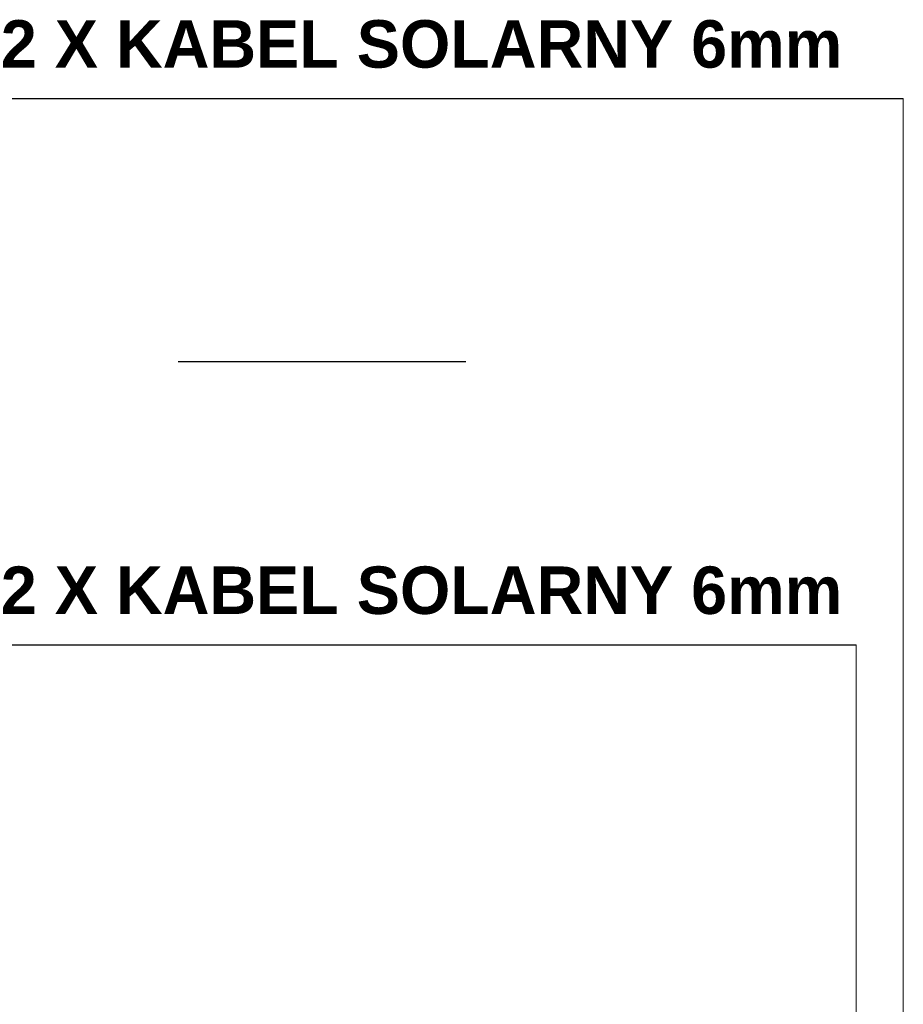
# Model space of a CAD drawing. Header units: millimetres. Extents: x -6697 to 21546, y -3389 to 18959.
# Tile 39 of 153: x -4659 to -4101, y 6734 to 7356. Entities that reach past the tile are written whole.
import ezdxf

# ---------------------------------------------------------------- set-up
doc = ezdxf.new("R2010")
doc.units = ezdxf.units.MM
doc.linetypes.add('DASHED', pattern=[0.75, 0.5, -0.25])
doc.layers.add('2', color=4, linetype='DASHED', lineweight=20)
doc.layers.add('JK-ramka i tabelka', color=1, linetype='Continuous')
doc.layers.add('opisy', color=7, linetype='Continuous')
doc.styles.add('Arial', font='arial.ttf')

msp = doc.modelspace()

# ---------------------------------------------------------------- linework, layer by layer
at = {"color": 251}
for p, q in [((-4713.36, 7306.25), (-4100.82, 7306.25)), ((-4713.36, 6961.11), (-4130.55, 6961.11))]:
    msp.add_line(p, q, dxfattribs=at)
at = {"layer": '2', "color": 251, "linetype": 'ByBlock'}
for p, q in [((-4100.82, 6196.88), (-4100.82, 7306.25)), ((-4130.55, 6196.88), (-4130.55, 6961.11))]:
    msp.add_line(p, q, dxfattribs=at)
at = {"layer": 'JK-ramka i tabelka'}
msp.add_line((-4559.2, 7140), (-4377.2, 7140), dxfattribs=at)

# ---------------------------------------------------------------- texts
at = {"layer": 'opisy', "char_height": 30, "width": 1601.3502, "attachment_point": 5, "line_spacing_factor": 0.9, "style": 'Arial'}
for insert in [(-4411.81, 7340.49), (-4411.81, 6995.34)]:
    msp.add_mtext('{\\fArial|b1|i0|c238|p34;2 X KABEL SOLARNY 6mm}', dxfattribs=dict(at, insert=insert))

doc.saveas('drawing.dxf')
